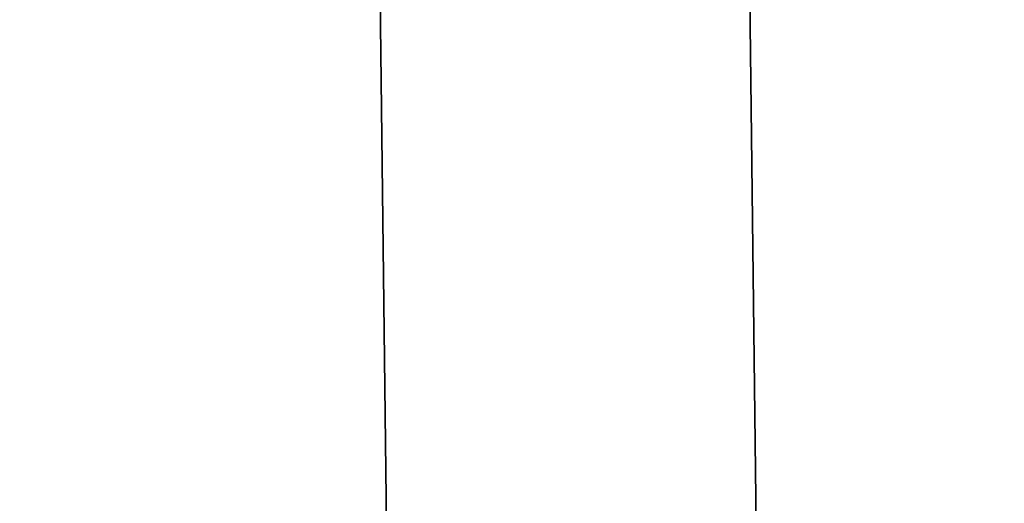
# Model space of a CAD drawing. Header units: metres. Extents: x 59 to 124, y -85 to 86.
# Tile 67 of 251: x 117.605017 to 117.605965, y 24.734878 to 24.735344. Entities that reach past the tile are written whole.
import ezdxf

# ---------------------------------------------------------------- set-up
doc = ezdxf.new("R2010")
doc.units = ezdxf.units.M
doc.layers.add('solid_21414500', color=7, linetype='CONTINUOUS')

msp = doc.modelspace()

# ---------------------------------------------------------------- linework, layer by layer
at = {"layer": 'solid_21414500'}
for points in [[(117.615326, 23.903103, -11.703415), (117.600784, 25.118011, -11.53686), (117.621208, 25.169348, -11.607358)], [(117.621208, 25.169348, 11.607358), (117.601288, 25.119328, 11.538669), (117.7509, 24.123947, 12.018914)], [(117.601288, 25.119328, 11.538669), (117.547615, 24.9554, 11.312702), (117.615326, 23.903101, 11.703415)], [(117.601288, 25.119328, 11.538669), (117.615326, 23.903101, 11.703415), (117.7509, 24.123947, 12.018914)], [(117.615326, 23.903103, -11.703415), (117.540642, 24.929075, -11.276404), (117.600784, 25.118011, -11.53686)], [(117.547615, 24.9554, 11.312702), (117.503128, 24.735353, 11.010914), (117.615326, 23.903101, 11.703415)], [(117.615326, 23.903103, -11.703415), (117.512619, 23.715918, -11.373522), (117.540642, 24.929075, -11.276404)], [(117.503128, 24.735353, 11.010914), (117.512619, 23.715939, 11.37354), (117.615326, 23.903101, 11.703415)]]:
    msp.add_3dface(points, dxfattribs=at)

doc.saveas('drawing.dxf')
